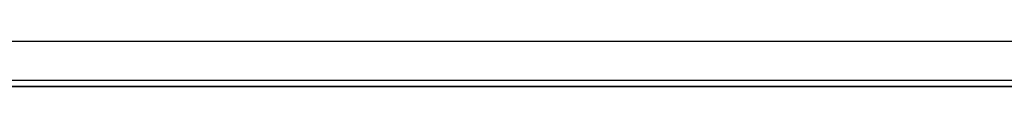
# Model space of a CAD drawing. Header units: millimetres. Extents: x 0 to 420, y 0 to 297.
# Tile 2 of 9: x 130.47 to 180.78, y 64.72 to 67.01. Entities that reach past the tile are written whole.
import ezdxf

# ---------------------------------------------------------------- set-up
doc = ezdxf.new("R2010")
doc.units = ezdxf.units.MM

msp = doc.modelspace()

# ---------------------------------------------------------------- linework, layer by layer
at = {"color": 7, "linetype": 'Continuous', "lineweight": 25}
for p, q in [((215.4858078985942, 67.009983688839), (58.33207621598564, 67.009983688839)), ((60.55842074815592, 65.04556204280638), (212.2117718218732, 65.04556204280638)), ((182.0906399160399, 64.71815843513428), (82.82186606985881, 64.71815843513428))]:
    msp.add_line(p, q, dxfattribs=at)
at = {"color": 7, "linetype": 'Continuous'}
msp.add_line((74.30937227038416, 64.71815843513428), (206.3185068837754, 64.71815843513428), dxfattribs=at)

doc.saveas('drawing.dxf')
